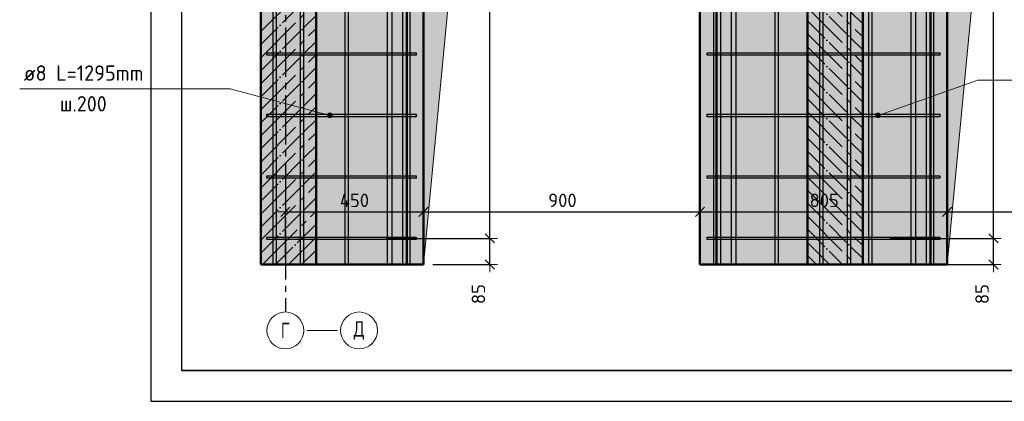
# Model space of a CAD drawing. Header units: millimetres. Extents: x -19950 to 69837, y -2757 to 40090.
# Tile 95 of 136: x 33021 to 36227, y 24268 to 25510. Entities that reach past the tile are written whole.
import ezdxf

# ---------------------------------------------------------------- set-up
doc = ezdxf.new("R2010")
doc.units = ezdxf.units.MM
doc.header["$PDMODE"] = 65
doc.linetypes.add('______11', pattern=[100, 80, -10, 0, -10])
doc.linetypes.add('______5', pattern=[220, 160, -20, 20, -20])
for name, color, linetype, lineweight in [('Standard', 7, 'Continuous', 25), ('Арм.стержн. вертикальными 1', 22, 'Continuous', 35), ('Арм.стержн. Доп. арматура', 180, 'Continuous', 35), ('Арм.стержн. Хомут', 240, 'Continuous', 35), ('Размерная линия_ общее', 7, 'Continuous', 13), ('Фундамент (1)', 7, 'Continuous', 35)]:
    doc.layers.add(name, color=color, linetype=linetype, lineweight=lineweight)
doc.layers.add('Осевая линия_ общее', color=7, linetype='______5', lineweight=13, true_color=0xa0a0a0)
doc.styles.add('ISOCPEUR', font='ISOCPEUR')
doc.dimstyles.new('DIMSTYLE_5', dxfattribs={"dimtxt": 44, "dimasz": 50, "dimexe": 0, "dimexo": 0, "dimgap": 22, "dimtad": 2, "dimdec": 0, "dimrnd": 5, "dimzin": 12, "dimdsep": 46, "dimtxsty": 'ISOCPEUR', "dimblk1": 'ALL_ML_STRICH', "dimblk2": 'ALL_ML_STRICH', "dimsah": 1, "dimcen": 0, "dimclrd": 7, "dimclre": 256, "dimclrt": 7, "dimadec": 0, "dimazin": 0, "dimtfac": 1, "dimtdec": 0, "dimtix": 1, "dimtmove": 2, "dimatfit": 3, "dimfxl": 0, "dimtvp": 1.2, "dimtzin": 0, "dimlwd": 0, "dimlwe": -3, "dimarcsym": 0})
doc.dimstyles.new('DIMSTYLE_7', dxfattribs={"dimtxt": 44, "dimasz": 50, "dimexe": 0, "dimexo": 0, "dimgap": 22, "dimtad": 2, "dimdec": 0, "dimrnd": 5, "dimzin": 12, "dimdsep": 46, "dimtxsty": 'ISOCPEUR', "dimblk1": 'ALL_ML_STRICH', "dimblk2": 'ALL_ML_STRICH', "dimsah": 1, "dimcen": 0, "dimclrd": 7, "dimclre": 256, "dimclrt": 7, "dimadec": 0, "dimazin": 0, "dimtfac": 1, "dimtdec": 0, "dimtix": 1, "dimtmove": 2, "dimatfit": 3, "dimfxl": 0, "dimtzin": 0, "dimlwd": 0, "dimlwe": -3, "dimarcsym": 0})

# ---------------------------------------------------------------- blocks, each defined once
blk = doc.blocks.new('ALL_ML_STRICH')
at = {"color": 0, "linetype": 'ByBlock', "lineweight": -2}
for p, q in [((-1, 0), (0.5, 0)), ((-0.3, -0.3), (0.3, 0.3)), ((0, -0.5), (0, 0.5))]:
    blk.add_line(p, q, dxfattribs=at)
blk = doc.blocks.new('*D143')
at = {"layer": 'DEFPOINTS', "color": 7, "linetype": 'Continuous', "lineweight": 13, "transparency": 33554687}
for p in [(35833.7, 24798.7), (35985.8, 24713.7), (36191.5, 24713.7)]:
    blk.add_point(p, dxfattribs=at)
at = {"layer": 'Размерная линия_ общее', "color": 253, "linetype": 'Continuous', "lineweight": -2, "true_color": 0xa0a0a0, "transparency": 33554687}
for p, q in [((35853.7, 24798.7), (36191.5, 24798.7)), ((36005.8, 24713.7), (36191.5, 24713.7))]:
    blk.add_line(p, q, dxfattribs=at)
at = {"layer": 'Размерная линия_ общее', "color": 7, "linetype": 'Continuous', "lineweight": -2, "transparency": 33554687}
blk.add_line((36191.5, 24713.7), (36191.5, 24798.7), dxfattribs=at)
at = {"layer": 'Размерная линия_ общее', "color": 7, "linetype": 'Continuous', "lineweight": 13, "transparency": 33554687, "xscale": 50, "yscale": 50, "zscale": 50}
for p, rotation in [((36191.5, 24798.7), 90), ((36191.5, 24713.7), 270)]:
    blk.add_blockref('ALL_ML_STRICH', p, dxfattribs=dict(at, rotation=rotation))
at = {"layer": 'Размерная линия_ общее', "color": 7, "linetype": 'Continuous', "lineweight": 13, "transparency": 33554687, "insert": (36154.4, 24617.4), "char_height": 44, "width": 88, "attachment_point": 5, "rotation": 90, "style": 'ISOCPEUR'}
blk.add_mtext('\\A1;{85}', dxfattribs=at)
blk = doc.blocks.new('*D144')
at = {"layer": 'DEFPOINTS', "color": 7, "linetype": 'Continuous', "lineweight": 13, "transparency": 33554687}
for p in [(35805.5, 26798.7), (35833.7, 24798.7), (36191.5, 24798.7)]:
    blk.add_point(p, dxfattribs=at)
at = {"layer": 'Размерная линия_ общее', "color": 253, "linetype": 'Continuous', "lineweight": -2, "true_color": 0xa0a0a0, "transparency": 33554687}
for p, q in [((35825.5, 26798.7), (36191.5, 26798.7)), ((35853.7, 24798.7), (36191.5, 24798.7))]:
    blk.add_line(p, q, dxfattribs=at)
at = {"layer": 'Размерная линия_ общее', "color": 7, "linetype": 'Continuous', "lineweight": -2, "transparency": 33554687}
blk.add_line((36191.5, 24798.7), (36191.5, 26798.7), dxfattribs=at)
at = {"layer": 'Размерная линия_ общее', "color": 7, "linetype": 'Continuous', "lineweight": 13, "transparency": 33554687, "xscale": 50, "yscale": 50, "zscale": 50}
for p, rotation in [((36191.5, 26798.7), 90), ((36191.5, 24798.7), 270)]:
    blk.add_blockref('ALL_ML_STRICH', p, dxfattribs=dict(at, rotation=rotation))
at = {"layer": 'Размерная линия_ общее', "color": 7, "linetype": 'Continuous', "lineweight": 13, "transparency": 33554687, "insert": (36132.5, 25650.7), "char_height": 44, "width": 2.2, "attachment_point": 1, "rotation": 90, "line_spacing_factor": 0.60241, "style": 'ISOCPEUR'}
blk.add_mtext('\\W0.91;10х200=2000', dxfattribs=at)
blk = doc.blocks.new('*D146')
at = {"layer": 'DEFPOINTS', "color": 7, "linetype": 'Continuous', "lineweight": 13, "transparency": 33554687}
for p in [(34193.7, 24798.7), (34345.8, 24713.7), (34551.5, 24713.7)]:
    blk.add_point(p, dxfattribs=at)
at = {"layer": 'Размерная линия_ общее', "color": 253, "linetype": 'Continuous', "lineweight": -2, "true_color": 0xa0a0a0, "transparency": 33554687}
for p, q in [((34213.7, 24798.7), (34551.5, 24798.7)), ((34365.8, 24713.7), (34551.5, 24713.7))]:
    blk.add_line(p, q, dxfattribs=at)
at = {"layer": 'Размерная линия_ общее', "color": 7, "linetype": 'Continuous', "lineweight": -2, "transparency": 33554687}
blk.add_line((34551.5, 24713.7), (34551.5, 24798.7), dxfattribs=at)
at = {"layer": 'Размерная линия_ общее', "color": 7, "linetype": 'Continuous', "lineweight": 13, "transparency": 33554687, "xscale": 50, "yscale": 50, "zscale": 50}
for p, rotation in [((34551.5, 24798.7), 90), ((34551.5, 24713.7), 270)]:
    blk.add_blockref('ALL_ML_STRICH', p, dxfattribs=dict(at, rotation=rotation))
at = {"layer": 'Размерная линия_ общее', "color": 7, "linetype": 'Continuous', "lineweight": 13, "transparency": 33554687, "insert": (34514.4, 24617.4), "char_height": 44, "width": 88, "attachment_point": 5, "rotation": 90, "style": 'ISOCPEUR'}
blk.add_mtext('\\A1;{85}', dxfattribs=at)
blk = doc.blocks.new('*D147')
at = {"layer": 'DEFPOINTS', "color": 7, "linetype": 'Continuous', "lineweight": 13, "transparency": 33554687}
for p in [(34165.5, 26798.7), (34193.7, 24798.7), (34551.5, 24798.7)]:
    blk.add_point(p, dxfattribs=at)
at = {"layer": 'Размерная линия_ общее', "color": 253, "linetype": 'Continuous', "lineweight": -2, "true_color": 0xa0a0a0, "transparency": 33554687}
for p, q in [((34185.5, 26798.7), (34551.5, 26798.7)), ((34213.7, 24798.7), (34551.5, 24798.7))]:
    blk.add_line(p, q, dxfattribs=at)
at = {"layer": 'Размерная линия_ общее', "color": 7, "linetype": 'Continuous', "lineweight": -2, "transparency": 33554687}
blk.add_line((34551.5, 24798.7), (34551.5, 26798.7), dxfattribs=at)
at = {"layer": 'Размерная линия_ общее', "color": 7, "linetype": 'Continuous', "lineweight": 13, "transparency": 33554687, "xscale": 50, "yscale": 50, "zscale": 50}
for p, rotation in [((34551.5, 26798.7), 90), ((34551.5, 24798.7), 270)]:
    blk.add_blockref('ALL_ML_STRICH', p, dxfattribs=dict(at, rotation=rotation))
at = {"layer": 'Размерная линия_ общее', "color": 7, "linetype": 'Continuous', "lineweight": 13, "transparency": 33554687, "insert": (34492.5, 25650.7), "char_height": 44, "width": 2.2, "attachment_point": 1, "rotation": 90, "line_spacing_factor": 0.60241, "style": 'ISOCPEUR'}
blk.add_mtext('\\W0.91;10х200=2000', dxfattribs=at)
blk = doc.blocks.new('*D376')
at = {"layer": 'DEFPOINTS', "color": 7, "linetype": 'Continuous', "lineweight": 13, "transparency": 33554687}
for p in [(33885.8, 24885.3), (33885.8, 24713.7), (34335.8, 24713.7)]:
    blk.add_point(p, dxfattribs=at)
at = {"layer": 'Размерная линия_ общее', "color": 253, "linetype": 'Continuous', "lineweight": -2, "true_color": 0xa0a0a0, "transparency": 33554687}
for p, q in [((33885.8, 24733.7), (33885.8, 24885.3)), ((34335.8, 24733.7), (34335.8, 24885.3))]:
    blk.add_line(p, q, dxfattribs=at)
at = {"layer": 'Размерная линия_ общее', "color": 7, "linetype": 'Continuous', "lineweight": -2, "transparency": 33554687}
blk.add_line((33885.8, 24885.3), (34335.8, 24885.3), dxfattribs=at)
at = {"layer": 'Размерная линия_ общее', "color": 7, "linetype": 'Continuous', "lineweight": 13, "transparency": 33554687, "xscale": 50, "yscale": 50, "zscale": 50, "rotation": 180}
blk.add_blockref('ALL_ML_STRICH', (33885.8, 24885.3), dxfattribs=at)
at = {"layer": 'Размерная линия_ общее', "color": 7, "linetype": 'Continuous', "lineweight": 13, "transparency": 33554687, "xscale": 50, "yscale": 50, "zscale": 50}
blk.add_blockref('ALL_ML_STRICH', (34335.8, 24885.3), dxfattribs=at)
at = {"layer": 'Размерная линия_ общее', "color": 7, "linetype": 'Continuous', "lineweight": 13, "transparency": 33554687, "insert": (34110.8, 24922.3), "char_height": 44, "width": 132, "attachment_point": 5, "style": 'ISOCPEUR'}
blk.add_mtext('\\A1;{450}', dxfattribs=at)
blk = doc.blocks.new('*D377')
at = {"layer": 'DEFPOINTS', "color": 7, "linetype": 'Continuous', "lineweight": 13, "transparency": 33554687}
for p in [(34335.8, 24885.3), (34335.8, 24713.7), (35235.8, 24713.7)]:
    blk.add_point(p, dxfattribs=at)
at = {"layer": 'Размерная линия_ общее', "color": 253, "linetype": 'Continuous', "lineweight": -2, "true_color": 0xa0a0a0, "transparency": 33554687}
for p, q in [((34335.8, 24733.7), (34335.8, 24885.3)), ((35235.8, 24733.7), (35235.8, 24885.3))]:
    blk.add_line(p, q, dxfattribs=at)
at = {"layer": 'Размерная линия_ общее', "color": 7, "linetype": 'Continuous', "lineweight": -2, "transparency": 33554687}
blk.add_line((34335.8, 24885.3), (35235.8, 24885.3), dxfattribs=at)
at = {"layer": 'Размерная линия_ общее', "color": 7, "linetype": 'Continuous', "lineweight": 13, "transparency": 33554687, "xscale": 50, "yscale": 50, "zscale": 50, "rotation": 180}
blk.add_blockref('ALL_ML_STRICH', (34335.8, 24885.3), dxfattribs=at)
at = {"layer": 'Размерная линия_ общее', "color": 7, "linetype": 'Continuous', "lineweight": 13, "transparency": 33554687, "xscale": 50, "yscale": 50, "zscale": 50}
blk.add_blockref('ALL_ML_STRICH', (35235.8, 24885.3), dxfattribs=at)
at = {"layer": 'Размерная линия_ общее', "color": 7, "linetype": 'Continuous', "lineweight": 13, "transparency": 33554687, "insert": (34788, 24922.3), "char_height": 44, "width": 132, "attachment_point": 5, "style": 'ISOCPEUR'}
blk.add_mtext('\\A1;{900}', dxfattribs=at)
blk = doc.blocks.new('*D378')
at = {"layer": 'DEFPOINTS', "color": 7, "linetype": 'Continuous', "lineweight": 13, "transparency": 33554687}
for p in [(35235.8, 24885.3), (35235.8, 24713.7), (36040.8, 24713.7)]:
    blk.add_point(p, dxfattribs=at)
at = {"layer": 'Размерная линия_ общее', "color": 253, "linetype": 'Continuous', "lineweight": -2, "true_color": 0xa0a0a0, "transparency": 33554687}
for p, q in [((35235.8, 24733.7), (35235.8, 24885.3)), ((36040.8, 24733.7), (36040.8, 24885.3))]:
    blk.add_line(p, q, dxfattribs=at)
at = {"layer": 'Размерная линия_ общее', "color": 7, "linetype": 'Continuous', "lineweight": -2, "transparency": 33554687}
blk.add_line((35235.8, 24885.3), (36040.8, 24885.3), dxfattribs=at)
at = {"layer": 'Размерная линия_ общее', "color": 7, "linetype": 'Continuous', "lineweight": 13, "transparency": 33554687, "xscale": 50, "yscale": 50, "zscale": 50, "rotation": 180}
blk.add_blockref('ALL_ML_STRICH', (35235.8, 24885.3), dxfattribs=at)
at = {"layer": 'Размерная линия_ общее', "color": 7, "linetype": 'Continuous', "lineweight": 13, "transparency": 33554687, "xscale": 50, "yscale": 50, "zscale": 50}
blk.add_blockref('ALL_ML_STRICH', (36040.8, 24885.3), dxfattribs=at)
at = {"layer": 'Размерная линия_ общее', "color": 7, "linetype": 'Continuous', "lineweight": 13, "transparency": 33554687, "insert": (35640.5, 24922.3), "char_height": 44, "width": 132, "attachment_point": 5, "style": 'ISOCPEUR'}
blk.add_mtext('\\A1;{805}', dxfattribs=at)
blk = doc.blocks.new('*D379')
at = {"layer": 'DEFPOINTS', "color": 7, "linetype": 'Continuous', "lineweight": 13, "transparency": 33554687}
for p in [(36040.8, 24885.3), (36040.8, 24713.7), (37440.8, 24713.7)]:
    blk.add_point(p, dxfattribs=at)
at = {"layer": 'Размерная линия_ общее', "color": 253, "linetype": 'Continuous', "lineweight": -2, "true_color": 0xa0a0a0, "transparency": 33554687}
for p, q in [((36040.8, 24733.7), (36040.8, 24885.3)), ((37440.8, 24733.7), (37440.8, 24885.3))]:
    blk.add_line(p, q, dxfattribs=at)
at = {"layer": 'Размерная линия_ общее', "color": 7, "linetype": 'Continuous', "lineweight": -2, "transparency": 33554687}
blk.add_line((36040.8, 24885.3), (37440.8, 24885.3), dxfattribs=at)
at = {"layer": 'Размерная линия_ общее', "color": 7, "linetype": 'Continuous', "lineweight": 13, "transparency": 33554687, "xscale": 50, "yscale": 50, "zscale": 50, "rotation": 180}
blk.add_blockref('ALL_ML_STRICH', (36040.8, 24885.3), dxfattribs=at)
at = {"layer": 'Размерная линия_ общее', "color": 7, "linetype": 'Continuous', "lineweight": 13, "transparency": 33554687, "xscale": 50, "yscale": 50, "zscale": 50}
blk.add_blockref('ALL_ML_STRICH', (37440.8, 24885.3), dxfattribs=at)
at = {"layer": 'Размерная линия_ общее', "color": 7, "linetype": 'Continuous', "lineweight": 13, "transparency": 33554687, "insert": (36745.2, 24922.3), "char_height": 44, "width": 176, "attachment_point": 5, "style": 'ISOCPEUR'}
blk.add_mtext('\\A1;{1400}', dxfattribs=at)

msp = doc.modelspace()

# ---------------------------------------------------------------- hatches: boundary and pattern name
at = {"layer": 'Standard', "linetype": 'Continuous', "lineweight": 13, "transparency": 33554687}
h = msp.add_hatch(color=7, dxfattribs=at)
h.paths.add_polyline_path([(34335.8, 26913.7), (35235.8, 26913.7), (35235.8, 24713.7), (35585.8, 24713.7), (35585.8, 29393.7), (33985.8, 29393.7), (33985.8, 24713.7), (34335.8, 24713.7)])
h.paths.add_polyline_path([(35455.8, 25883.7), (35455.7, 25881.6), (35455.3, 25879.5), (35454.8, 25877.5), (35454, 25875.5), (35453.1, 25873.7), (35451.9, 25871.9), (35450.6, 25870.3), (35449.1, 25868.8), (35447.5, 25867.5), (35445.8, 25866.3), (35443.9, 25865.4), (35441.9, 25864.6), (35439.9, 25864.1), (35437.9, 25863.8), (35435.8, 25863.7), (35433.7, 25863.8), (35431.6, 25864.1), (35429.6, 25864.6), (35427.6, 25865.4), (35425.8, 25866.3), (35424, 25867.5), (35422.4, 25868.8), (35420.9, 25870.3), (35419.6, 25871.9), (35418.4, 25873.7), (35417.5, 25875.5), (35416.7, 25877.5), (35416.2, 25879.5), (35415.9, 25881.6), (35415.8, 25883.7), (35415.9, 25885.8), (35416.2, 25887.8), (35416.7, 25889.8), (35417.5, 25891.8), (35418.4, 25893.7), (35419.6, 25895.4), (35420.9, 25897.1), (35422.4, 25898.5), (35424, 25899.8), (35425.8, 25901), (35427.6, 25901.9), (35429.6, 25902.7), (35431.6, 25903.2), (35433.7, 25903.6), (35435.8, 25903.7), (35437.9, 25903.6), (35439.9, 25903.2), (35441.9, 25902.7), (35443.9, 25901.9), (35445.8, 25901), (35447.5, 25899.8), (35449.1, 25898.5), (35450.6, 25897.1), (35451.9, 25895.4), (35453.1, 25893.7), (35454, 25891.8), (35454.8, 25889.8), (35455.3, 25887.8), (35455.7, 25885.8)], flags=16)
at = {"layer": 'Standard', "linetype": 'Continuous', "lineweight": -3, "transparency": 33554687}
for points in [[(35765.8, 24713.7), (35765.8, 29393.7), (35585.8, 29393.7), (35585.8, 24713.7)], [(33985.8, 24713.7), (33985.8, 27833.7), (33805.8, 27833.7), (33805.8, 24713.7)]]:
    msp.add_hatch(color=7, dxfattribs=at).paths.add_polyline_path(points)
at = {"layer": 'Standard', "linetype": 'Continuous', "lineweight": 13, "transparency": 33554687}
h = msp.add_hatch(color=7, dxfattribs=at)
h.paths.add_polyline_path([(36040.8, 26913.7), (37440.8, 26913.7), (37440.8, 24713.7), (38076.5, 24713.7), (38076.5, 29393.7), (35765.8, 29393.7), (35765.8, 24713.7), (36040.8, 24713.7)])
h.paths.add_polyline_path([(35860.8, 25883.7), (35860.7, 25881.6), (35860.3, 25879.5), (35859.8, 25877.5), (35859, 25875.5), (35858.1, 25873.7), (35856.9, 25871.9), (35855.6, 25870.3), (35854.1, 25868.8), (35852.5, 25867.5), (35850.8, 25866.3), (35848.9, 25865.4), (35846.9, 25864.6), (35844.9, 25864.1), (35842.9, 25863.8), (35840.8, 25863.7), (35838.7, 25863.8), (35836.6, 25864.1), (35834.6, 25864.6), (35832.6, 25865.4), (35830.8, 25866.3), (35829, 25867.5), (35827.4, 25868.8), (35825.9, 25870.3), (35824.6, 25871.9), (35823.4, 25873.7), (35822.5, 25875.5), (35821.7, 25877.5), (35821.2, 25879.5), (35820.9, 25881.6), (35820.8, 25883.7), (35820.9, 25885.8), (35821.2, 25887.8), (35821.7, 25889.8), (35822.5, 25891.8), (35823.4, 25893.7), (35824.6, 25895.4), (35825.9, 25897.1), (35827.4, 25898.5), (35829, 25899.8), (35830.8, 25901), (35832.6, 25901.9), (35834.6, 25902.7), (35836.6, 25903.2), (35838.7, 25903.6), (35840.8, 25903.7), (35842.9, 25903.6), (35844.9, 25903.2), (35846.9, 25902.7), (35848.9, 25901.9), (35850.8, 25901), (35852.5, 25899.8), (35854.1, 25898.5), (35855.6, 25897.1), (35856.9, 25895.4), (35858.1, 25893.7), (35859, 25891.8), (35859.8, 25889.8), (35860.3, 25887.8), (35860.7, 25885.8)], flags=16)
at = {"layer": 'Арм.стержн. Хомут', "linetype": 'Continuous', "lineweight": 13, "transparency": 33554687}
for points in [[(34023.5, 25196.7), (34025.4, 25203.9), (34023.4, 25200.6)], [(34025.4, 25203.9), (34023.5, 25196.7), (34025.4, 25193.4)], [(34025.4, 25203.9), (34025.4, 25193.4), (34028.7, 25205.9)], [(34028.7, 25205.9), (34025.4, 25193.4), (34028.8, 25191.4)], [(34028.7, 25205.9), (34028.8, 25191.4), (34032.6, 25205.9)], [(34032.6, 25205.9), (34028.8, 25191.4), (34032.7, 25191.5)], [(34032.6, 25205.9), (34032.7, 25191.5), (34036, 25203.9)], [(34036, 25203.9), (34032.7, 25191.5), (34036, 25193.4)], [(34036, 25203.9), (34036, 25193.4), (34037.9, 25200.6)], [(34037.9, 25200.6), (34036, 25193.4), (34037.9, 25196.7)], [(35814.3, 25191.3), (35810, 25203.5), (35808.4, 25200.1)], [(35814.3, 25191.3), (35808.4, 25200.1), (35810.9, 25193)], [(35810.9, 25193), (35808.4, 25200.1), (35808.6, 25196.2)], [(35818.2, 25191.6), (35813.2, 25205.7), (35810, 25203.5)], [(35818.2, 25191.6), (35810, 25203.5), (35814.3, 25191.3)], [(35821.4, 25193.8), (35817.1, 25206), (35813.2, 25205.7)], [(35821.4, 25193.8), (35813.2, 25205.7), (35818.2, 25191.6)], [(35823.1, 25197.3), (35820.5, 25204.4), (35817.1, 25206)], [(35823.1, 25197.3), (35817.1, 25206), (35821.4, 25193.8)], [(35820.5, 25204.4), (35823.1, 25197.3), (35822.8, 25201.2)]]:
    msp.add_hatch(color=7, dxfattribs=at).paths.add_polyline_path(points)
at = {"layer": 'Фундамент (1)', "linetype": 'Continuous', "lineweight": 13, "true_color": 0x2d2d2d, "transparency": 33554687}
for points in [[(34526.7, 26722.7), (35235.8, 26913.7), (34335.8, 26913.7), (34335.8, 24713.7)], [(36231.7, 26722.7), (37440.8, 26913.7), (36040.8, 26913.7), (36040.8, 24713.7)]]:
    msp.add_hatch(color=250, dxfattribs=at).paths.add_polyline_path(points)

# ---------------------------------------------------------------- linework, layer by layer
at = {"color": 52, "linetype": 'Continuous', "lineweight": -3, "transparency": 33554687}
for p, q in [((33547.4, 29508.3), (33547.4, 24368.4)), ((33547.4, 29508.3), (33547.4, 24368.4)), ((33547.4, 24368.4), (38076.5, 24368.4)), ((38076.5, 24368.4), (33547.4, 24368.4))]:
    msp.add_line(p, q, dxfattribs=at)
at = {"layer": 'Standard', "color": 7, "linetype": 'Continuous', "lineweight": 50, "transparency": 33554687}
for p, q in [((35585.8, 29393.7), (35585.8, 24713.7)), ((35765.8, 24713.7), (35765.8, 29393.7)), ((33805.8, 27833.7), (33805.8, 24713.7)), ((33985.8, 24713.7), (33985.8, 27833.7)), ((34335.8, 26913.7), (34335.8, 24713.7)), ((35235.8, 26913.7), (35235.8, 24713.7)), ((36040.8, 24713.7), (36040.8, 26913.7)), ((33805.8, 24713.7), (33985.8, 24713.7)), ((33985.8, 24713.7), (34335.8, 24713.7)), ((35235.8, 24713.7), (35585.8, 24713.7)), ((35585.8, 24713.7), (35765.8, 24713.7)), ((35765.8, 24713.7), (36040.8, 24713.7))]:
    msp.add_line(p, q, dxfattribs=at)
at = {"layer": 'Standard', "color": 7, "linetype": '______5', "lineweight": -3, "transparency": 33554687}
for p, q in [((33805.8, 25471.5), (33985.8, 25651.5)), ((35585.8, 25634.3), (35765.8, 25454.3)), ((33805.8, 25386.6), (33985.8, 25566.6)), ((35585.8, 25549.4), (35765.8, 25369.4)), ((33805.8, 25301.8), (33985.8, 25481.8)), ((35585.8, 25464.6), (35765.8, 25284.6)), ((33805.8, 25216.9), (33985.8, 25396.9)), ((35585.8, 25379.7), (35765.8, 25199.7)), ((33805.8, 25132.1), (33985.8, 25312.1)), ((35585.8, 25294.8), (35765.8, 25114.8)), ((33805.8, 25047.2), (33985.8, 25227.2)), ((35585.8, 25210), (35765.8, 25030)), ((33805.8, 24962.4), (33985.8, 25142.4)), ((35585.8, 25125.1), (35765.8, 24945.1)), ((33805.8, 24877.5), (33985.8, 25057.5)), ((35585.8, 25040.3), (35765.8, 24860.3)), ((33805.8, 24792.7), (33985.8, 24972.7)), ((35585.8, 24955.4), (35765.8, 24775.4)), ((33811.6, 24713.7), (33985.8, 24887.8)), ((35585.8, 24870.6), (35742.7, 24713.7)), ((33896.5, 24713.7), (33985.8, 24803)), ((35585.8, 24785.7), (35657.8, 24713.7)), ((33981.3, 24713.7), (33985.8, 24718.1))]:
    msp.add_line(p, q, dxfattribs=at)
at = {"layer": 'Standard', "color": 7, "linetype": '______11', "lineweight": -3, "transparency": 33554687}
for p, q in [((35585.8, 25676.7), (35765.8, 25496.7)), ((33805.8, 25429.1), (33985.8, 25609.1)), ((35585.8, 25591.8), (35765.8, 25411.8)), ((33805.8, 25344.2), (33985.8, 25524.2)), ((35585.8, 25507), (35765.8, 25327)), ((33805.8, 25259.4), (33985.8, 25439.4)), ((35585.8, 25422.1), (35765.8, 25242.1)), ((33805.8, 25174.5), (33985.8, 25354.5)), ((35585.8, 25337.3), (35765.8, 25157.3)), ((33805.8, 25089.7), (33985.8, 25269.7)), ((35585.8, 25252.4), (35765.8, 25072.4)), ((33805.8, 25004.8), (33985.8, 25184.8)), ((35585.8, 25167.6), (35765.8, 24987.6)), ((33805.8, 24919.9), (33985.8, 25099.9)), ((35585.8, 25082.7), (35765.8, 24902.7)), ((33805.8, 24835.1), (33985.8, 25015.1)), ((35585.8, 24997.9), (35765.8, 24817.9)), ((33805.8, 24750.2), (33985.8, 24930.2)), ((35585.8, 24913), (35765.8, 24733)), ((33854, 24713.7), (33985.8, 24845.4)), ((35585.8, 24828.2), (35700.3, 24713.7)), ((33938.9, 24713.7), (33985.8, 24760.5)), ((35585.8, 24743.3), (35615.4, 24713.7))]:
    msp.add_line(p, q, dxfattribs=at)
at = {"layer": 'Standard', "color": 7, "linetype": 'Continuous', "lineweight": 25, "transparency": 33554687}
msp.add_lwpolyline([(33447.4, 24268.4), (38176.5, 24268.4), (38176.5, 29608.3), (33447.4, 29608.3), (33447.4, 24268.4)], dxfattribs=at)
at = {"layer": 'Standard', "color": 7, "linetype": 'Continuous', "lineweight": 13, "transparency": 33554687}
for points in [[(34335.8, 24713.7), (34526.7, 26722.7), (35235.8, 26913.7)], [(36040.8, 24713.7), (36231.7, 26722.7), (37440.8, 26913.7)]]:
    msp.add_lwpolyline(points, dxfattribs=at)
at = {"layer": 'Арм.стержн. вертикальными 1', "color": 4, "linetype": 'Continuous', "lineweight": 25, "transparency": 33554687}
for points in [[(34080.8, 24713.7), (34080.8, 29368.7), (34090.8, 29368.7), (34090.8, 24713.7), (34080.8, 24713.7)], [(34080.8, 24713.7), (34080.8, 29368.7), (34090.8, 29368.7), (34090.8, 24713.7), (34080.8, 24713.7)], [(34280.8, 24713.7), (34280.8, 29368.7), (34290.8, 29368.7), (34290.8, 24713.7), (34280.8, 24713.7)], [(34280.8, 24713.7), (34280.8, 29368.7), (34290.8, 29368.7), (34290.8, 24713.7), (34280.8, 24713.7)], [(35280.8, 24713.7), (35280.8, 29368.7), (35290.8, 29368.7), (35290.8, 24713.7), (35280.8, 24713.7)], [(35280.8, 24713.7), (35280.8, 29368.7), (35290.8, 29368.7), (35290.8, 24713.7), (35280.8, 24713.7)], [(35480.8, 24713.7), (35480.8, 29368.7), (35490.8, 29368.7), (35490.8, 24713.7), (35480.8, 24713.7)], [(35480.8, 24713.7), (35480.8, 29368.7), (35490.8, 29368.7), (35490.8, 24713.7), (35480.8, 24713.7)], [(35626.2, 24713.7), (35626.2, 29368.7), (35636.2, 29368.7), (35636.2, 24713.7), (35626.2, 24713.7)], [(35626.2, 24713.7), (35626.2, 29368.7), (35636.2, 29368.7), (35636.2, 24713.7), (35626.2, 24713.7)], [(35626.2, 24713.7), (35626.2, 29368.7), (35636.2, 29368.7), (35636.2, 24713.7), (35626.2, 24713.7)], [(35715.8, 24713.7), (35715.8, 29368.7), (35725.8, 29368.7), (35725.8, 24713.7), (35715.8, 24713.7)], [(35715.8, 24713.7), (35715.8, 29368.7), (35725.8, 29368.7), (35725.8, 24713.7), (35715.8, 24713.7)], [(35715.8, 24713.7), (35715.8, 29368.7), (35725.8, 29368.7), (35725.8, 24713.7), (35715.8, 24713.7)], [(35785.8, 24713.7), (35785.8, 29368.7), (35795.8, 29368.7), (35795.8, 24713.7), (35785.8, 24713.7)], [(35785.8, 24713.7), (35785.8, 29368.7), (35795.8, 29368.7), (35795.8, 24713.7), (35785.8, 24713.7)], [(35985.8, 24713.7), (35985.8, 29368.7), (35995.8, 29368.7), (35995.8, 24713.7), (35985.8, 24713.7)], [(35985.8, 24713.7), (35985.8, 29368.7), (35995.8, 29368.7), (35995.8, 24713.7), (35985.8, 24713.7)], [(33845.7, 24713.7), (33845.7, 28843.7), (33855.7, 28843.7), (33855.7, 24713.7), (33845.7, 24713.7)], [(33845.7, 24713.7), (33845.7, 28843.7), (33855.7, 28843.7), (33855.7, 24713.7), (33845.7, 24713.7)], [(33845.7, 24713.7), (33845.7, 28843.7), (33855.7, 28843.7), (33855.7, 24713.7), (33845.7, 24713.7)], [(33935.3, 24713.7), (33935.3, 28843.7), (33945.3, 28843.7), (33945.3, 24713.7), (33935.3, 24713.7)], [(33935.3, 24713.7), (33935.3, 28843.7), (33945.3, 28843.7), (33945.3, 24713.7), (33935.3, 24713.7)], [(33935.3, 24713.7), (33935.3, 28843.7), (33945.3, 28843.7), (33945.3, 24713.7), (33935.3, 24713.7)]]:
    msp.add_lwpolyline(points, dxfattribs=at)
at = {"layer": 'Арм.стержн. Доп. арматура', "color": 7, "linetype": 'Continuous', "lineweight": 25, "transparency": 33554687}
for points in [[(34218.8, 24713.7), (34218.8, 27513.7), (34232.8, 27513.7), (34232.8, 24713.7), (34218.8, 24713.7)], [(34218.8, 24713.7), (34218.8, 27513.7), (34232.8, 27513.7), (34232.8, 24713.7), (34218.8, 24713.7)], [(34268.8, 24713.7), (34268.8, 27513.7), (34282.8, 27513.7), (34282.8, 24713.7), (34268.8, 24713.7)], [(34268.8, 24713.7), (34268.8, 27513.7), (34282.8, 27513.7), (34282.8, 24713.7), (34268.8, 24713.7)], [(35288.8, 24713.7), (35288.8, 27513.7), (35302.8, 27513.7), (35302.8, 24713.7), (35288.8, 24713.7)], [(35288.8, 24713.7), (35288.8, 27513.7), (35302.8, 27513.7), (35302.8, 24713.7), (35288.8, 24713.7)], [(35338.8, 24713.7), (35338.8, 27513.7), (35352.8, 27513.7), (35352.8, 24713.7), (35338.8, 24713.7)], [(35338.8, 24713.7), (35338.8, 27513.7), (35352.8, 27513.7), (35352.8, 24713.7), (35338.8, 24713.7)], [(35923.8, 24713.7), (35923.8, 27513.7), (35937.8, 27513.7), (35937.8, 24713.7), (35923.8, 24713.7)], [(35923.8, 24713.7), (35923.8, 27513.7), (35937.8, 27513.7), (35937.8, 24713.7), (35923.8, 24713.7)], [(35973.8, 24713.7), (35973.8, 27513.7), (35987.8, 27513.7), (35987.8, 24713.7), (35973.8, 24713.7)], [(35973.8, 24713.7), (35973.8, 27513.7), (35987.8, 27513.7), (35987.8, 24713.7), (35973.8, 24713.7)]]:
    msp.add_lwpolyline(points, dxfattribs=at)
at = {"layer": 'Арм.стержн. Хомут', "color": 7, "linetype": 'Continuous', "lineweight": 13, "transparency": 33554687}
for p, q in [((36141, 25313.8), (35815.7, 25198.7)), ((36141, 25313.8), (36826, 25313.8)), ((33020.8, 25285), (33705.8, 25285)), ((33705.8, 25285), (34030.7, 25198.7)), ((34023.4, 25200.6), (34023.4, 25200.6)), ((34032.6, 25205.9), (34032.6, 25205.9)), ((35813.2, 25205.7), (35813.2, 25205.7)), ((35822.8, 25201.2), (35822.8, 25201.2)), ((34028.8, 25191.4), (34028.8, 25191.4)), ((34037.9, 25196.7), (34037.9, 25196.7)), ((35808.6, 25196.2), (35808.6, 25196.2)), ((35818.2, 25191.6), (35818.2, 25191.6))]:
    msp.add_line(p, q, dxfattribs=at)
at = {"layer": 'Арм.стержн. Хомут', "color": 40, "linetype": 'Continuous', "lineweight": 25, "transparency": 33554687}
for points in [[(33825.7, 25402.7), (34311.8, 25402.7), (34311.8, 25394.7), (33825.7, 25394.7), (33825.7, 25402.7)], [(36016.8, 25394.7), (35259.8, 25394.7), (35259.8, 25402.7), (36016.8, 25402.7), (36016.8, 25394.7)], [(33825.7, 25202.7), (34311.8, 25202.7), (34311.8, 25194.7), (33825.7, 25194.7), (33825.7, 25202.7)], [(36016.8, 25194.7), (35259.8, 25194.7), (35259.8, 25202.7), (36016.8, 25202.7), (36016.8, 25194.7)], [(33825.7, 25002.7), (34311.8, 25002.7), (34311.8, 24994.7), (33825.7, 24994.7), (33825.7, 25002.7)], [(36016.8, 24994.7), (35259.8, 24994.7), (35259.8, 25002.7), (36016.8, 25002.7), (36016.8, 24994.7)], [(33825.7, 24802.7), (34311.8, 24802.7), (34311.8, 24794.7), (33825.7, 24794.7), (33825.7, 24802.7)], [(36016.8, 24794.7), (35259.8, 24794.7), (35259.8, 24802.7), (36016.8, 24802.7), (36016.8, 24794.7)]]:
    msp.add_lwpolyline(points, dxfattribs=at)
at = {"layer": 'Арм.стержн. Хомут', "color": 7, "linetype": 'Continuous', "lineweight": 13, "transparency": 33554687}
for centre in [(34030.7, 25198.7), (35815.7, 25198.7)]:
    msp.add_circle(centre, 7.5, dxfattribs=at)
at = {"layer": 'Осевая линия_ общее', "color": 253, "linetype": '______5', "lineweight": -3, "true_color": 0xa0a0a0, "transparency": 33554687}
msp.add_line((33885.8, 26584.6), (33885.8, 24559.1), dxfattribs=at)
at = {"layer": 'Осевая линия_ общее', "color": 7, "linetype": 'Continuous', "lineweight": 13, "transparency": 33554687}
msp.add_line((33955.8, 24499.1), (34055.8, 24499.1), dxfattribs=at)
for centre in [(33885.8, 24499.1), (34125.8, 24499.1)]:
    msp.add_circle(centre, 60, dxfattribs=at)

# ---------------------------------------------------------------- texts
at = {"layer": 'Standard', "color": 7, "linetype": 'Continuous', "lineweight": 13, "transparency": 33554687, "char_height": 50, "attachment_point": 5, "style": 'ISOCPEUR'}
for s, insert, width in [('\\A1;{\\fISOCPEUR|i0|b0;\\H50.000000;\\W0.800000;\\C7;Г}\\P', (33885.8, 24499.1), 43.556), ('\\A1;{\\fISOCPEUR|i0|b0;\\H50.000000;\\W0.800000;\\C7;Д}\\P', (34125.8, 24499.1), 52.364)]:
    msp.add_mtext(s, dxfattribs=dict(at, insert=insert, width=width))
at = {"layer": 'Арм.стержн. Хомут', "color": 7, "linetype": 'Continuous', "lineweight": 25, "transparency": 33554687, "char_height": 50, "attachment_point": 7, "style": 'ISOCPEUR'}
for s, insert, width in [('\\W0.96;ø8 L=1295mm ', (33034.1, 25311.7), 453.703), ('\\W0.95;ш.200 ', (33151.6, 25211.7), 218.666)]:
    msp.add_mtext(s, dxfattribs=dict(at, insert=insert, width=width))

# ---------------------------------------------------------------- dimensions: what is measured, and where the dimension line sits
at = {"layer": 'Размерная линия_ общее', "color": 7, "linetype": 'Continuous', "lineweight": 13, "transparency": 33554687}
for base, p1, p2, picture, middle in [((34551.5, 26798.7), (34213.7, 24798.7), (34185.5, 26798.7), '*D147', (34529.5, 25798.7)), ((36191.5, 26798.7), (35853.7, 24798.7), (35825.5, 26798.7), '*D144', (36169.5, 25798.7))]:
    dim = msp.add_linear_dim(base=base, p1=p1, p2=p2, angle=90, text='\\W0.91;10х200=2000', dimstyle='DIMSTYLE_7', override={"dimpost": '<>', "dimclrd": 7, "dimclre": 253, "dimclrt": 7, "dimlwd": 0, "dimlwe": 65533}, dxfattribs=at)
    dim.commit()
    dim.dimension.update_dxf_attribs({"geometry": picture, "text_midpoint": middle, "dimtype": 160})
for base, p1, p2, picture, middle in [((34335.8, 24885.3), (33885.8, 24733.7), (34335.8, 24733.7), '*D376', (34110.8, 24922.3)), ((35235.8, 24885.3), (34335.8, 24733.7), (35235.8, 24733.7), '*D377', (34788, 24922.3)), ((36040.8, 24885.3), (35235.8, 24733.7), (36040.8, 24733.7), '*D378', (35640.5, 24922.3)), ((37440.8, 24885.3), (36040.8, 24733.7), (37440.8, 24733.7), '*D379', (36745.2, 24922.3))]:
    dim = msp.add_linear_dim(base=base, p1=p1, p2=p2, dimstyle='DIMSTYLE_7', override={"dimpost": '<>', "dimclrd": 7, "dimclre": 253, "dimclrt": 7, "dimlwd": 0, "dimlwe": 65533}, dxfattribs=at)
    dim.commit()
    dim.dimension.update_dxf_attribs({"geometry": picture, "text_midpoint": middle, "dimtype": 160})
for base, p1, p2, picture, middle in [((34551.5, 24798.7), (34365.8, 24713.7), (34213.7, 24798.7), '*D146', (34514.4, 24617.4)), ((36191.5, 24798.7), (36005.8, 24713.7), (35853.7, 24798.7), '*D143', (36154.4, 24617.4))]:
    dim = msp.add_linear_dim(base=base, p1=p1, p2=p2, angle=90, dimstyle='DIMSTYLE_5', override={"dimpost": '<>', "dimclrd": 7, "dimclre": 253, "dimclrt": 7, "dimlwd": 0, "dimlwe": 65533}, dxfattribs=at)
    dim.commit()
    dim.dimension.update_dxf_attribs({"geometry": picture, "text_midpoint": middle, "dimtype": 160})

doc.saveas('drawing.dxf')
